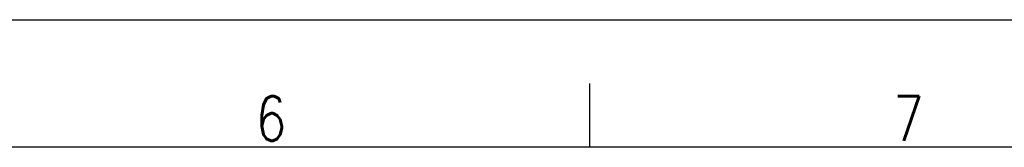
# Model space of a CAD drawing. Extents: x 0 to 594, y 0 to 420.
# Tile 28 of 30: x 285 to 362, y 410 to 420. Entities that reach past the tile are written whole.
import ezdxf

# ---------------------------------------------------------------- set-up
doc = ezdxf.new("R2010")
doc.units = 0
doc.header["$LTSCALE"] = 32.67
doc.layers.get('0').update_dxf_attribs({"linetype": 'CONTINUOUS'})
doc.styles.get("Standard").update_dxf_attribs({"font": 'SIMPLEX.SHX', "width": 0.8})

msp = doc.modelspace()

# ---------------------------------------------------------------- linework, layer by layer
at = {"color": 7}
for p, q in [((0, 420), (594, 420)), ((329.8, 415), (329.8, 410)), ((584, 410), (25, 410))]:
    msp.add_line(p, q, dxfattribs=at)

# ---------------------------------------------------------------- texts
at = {"color": 8, "char_height": 3.5, "width": 2.8, "attachment_point": 1}
for s, insert in [('6', (303.632, 414)), ('7', (353.617, 414))]:
    msp.add_mtext(s, dxfattribs=dict(at, insert=insert))

doc.saveas('drawing.dxf')
